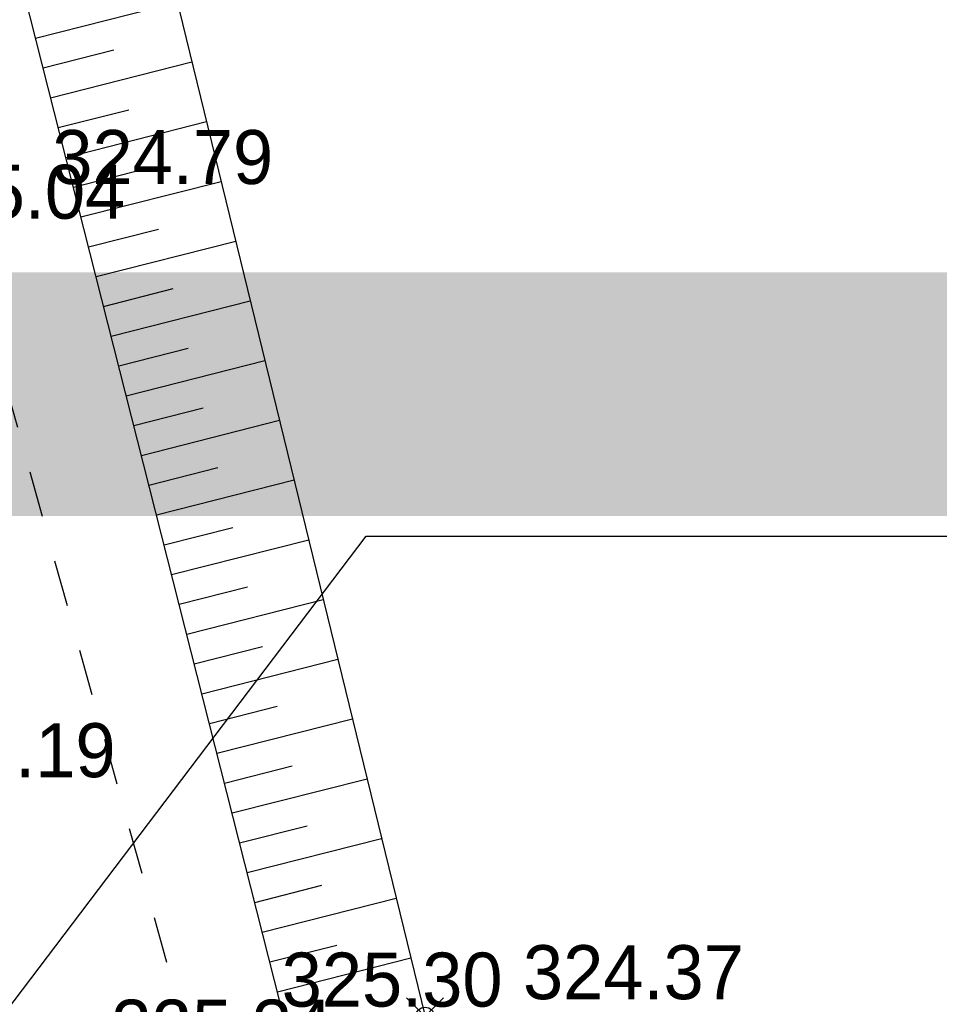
# Model space of a CAD drawing. Header units: metres. Extents: x 703615 to 712205, y 4306166 to 4311183.
# Tile 53 of 256: x 707239 to 707254, y 4306739 to 4306755. Entities that reach past the tile are written whole.
import ezdxf
from ezdxf import colors
from ezdxf.entities.mleader import LeaderData, LeaderLine
from ezdxf.math import Vec2, Vec3

# ---------------------------------------------------------------- set-up
doc = ezdxf.new("R2010")
doc.units = ezdxf.units.M
doc.header["$LTSCALE"] = 0.5
doc.header["$PDMODE"] = 35
doc.header["$PDSIZE"] = 0.3
doc.linetypes.add('Д_ТРОТ_ТРУБА', pattern=[3, 1.5, -1.5])
for name, color, linetype in [('(004) Точки рельефа', 7, 'Continuous'), ('(025) Дорога', 7, 'Continuous'), ('(035) Откосы', 7, 'Continuous')]:
    doc.layers.add(name, color=color, linetype=linetype)
doc.styles.add('D-431', font='txt')
doc.styles.get("Standard").update_dxf_attribs({"font": 'times.ttf'})
doc.styles.add('X_ISO', font='isocpeui.ttf')
doc.dimstyles.new('300', dxfattribs={"dimscale": 0.5, "dimtxt": 1.25, "dimasz": 0.75, "dimexe": 0, "dimexo": 0, "dimgap": 0.5, "dimtad": 1, "dimdec": 1, "dimzin": 0, "dimdsep": 46, "dimtxsty": 'Standard', "dimblk": 'OBLIQUE', "dimcen": 0, "dimclrd": 256, "dimclre": 256, "dimclrt": 256, "dimadec": 1, "dimazin": 0, "dimtfac": 1, "dimtdec": 1, "dimtofl": 0, "dimtmove": 0, "dimatfit": 3, "dimfxl": 3, "dimtfill": 2, "dimtfillclr": 7, "dimtolj": 1, "dimtzin": 0, "dimlwd": 25, "dimlwe": -1, "dimarcsym": 0})

# ---------------------------------------------------------------- blocks, each defined once
blk = doc.blocks.new('_Oblique')
at = {"color": 0, "linetype": 'ByBlock', "lineweight": -2}
blk.add_line((-0.5, -0.5), (0.5, 0.5), dxfattribs=at)
blk = doc.blocks.new('*D179')
at = {"transparency": 16777216}
for p, q in [((707234.356, 4306741.571), (707235.332, 4306741.846)), ((707241.115, 4306717.623), (707242.09, 4306717.899))]:
    blk.add_line(p, q, dxfattribs=at)
at = {"lineweight": 25, "transparency": 16777216}
blk.add_line((707235.332, 4306741.846), (707242.09, 4306717.899), dxfattribs=at)
at = {"layer": 'Defpoints', "color": 0, "lineweight": 50, "transparency": 16777216}
for p in [(707234.356, 4306741.571), (707242.09, 4306717.899), (707241.115, 4306717.623)]:
    blk.add_point(p, dxfattribs=at)
at = {"lineweight": 25, "transparency": 16777216}
for p, xscale, yscale, zscale, rotation in [((707235.332, 4306741.846), 0.375, 0.375, 0.375, 105.7599447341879), ((707242.09, 4306717.899), 0.3749999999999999, 0.3749999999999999, 0.3749999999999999, 285.7599447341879)]:
    blk.add_blockref('_Oblique', p, dxfattribs=dict(at, xscale=xscale, yscale=yscale, zscale=zscale, rotation=rotation))
at = {"lineweight": 30, "transparency": 16777216, "insert": (707239.259, 4306730.027), "char_height": 0.625, "attachment_point": 5, "rotation": 285.7599, "bg_fill": 1, "box_fill_scale": 1.1, "bg_fill_color": 7, "bg_fill_true_color": 16777215, "bg_fill_transparency": 0}
blk.add_mtext('\\A1;24.9', dxfattribs=at)

msp = doc.modelspace()

# ---------------------------------------------------------------- linework, layer by layer
at = {"layer": '(025) Дорога', "linetype": 'Д_ТРОТ_ТРУБА', "elevation": 325.249, "flags": 128}
msp.add_lwpolyline([(707218.108, 4306827.513), (707227.389, 4306794.727), (707234.16, 4306765.447), (707241.593, 4306738.801), (707248.584, 4306706.536)], dxfattribs=at)
at = {"layer": '(035) Откосы'}
for p, q in [((707239.19, 4306754.773, 325.379), (707241.488, 4306755.356, 325.379)), ((707239.313, 4306754.29, 325.379), (707240.46, 4306754.581, 325.379)), ((707239.435, 4306753.807, 325.379), (707241.725, 4306754.388, 325.379)), ((707239.558, 4306753.325, 325.379), (707240.7, 4306753.614, 325.379)), ((707239.68, 4306752.842, 325.379), (707241.961, 4306753.421, 325.379)), ((707239.803, 4306752.359, 325.379), (707240.941, 4306752.648, 325.379)), ((707239.925, 4306751.876, 325.379), (707242.197, 4306752.453, 325.379)), ((707240.048, 4306751.394, 325.379), (707241.182, 4306751.681, 325.379)), ((707240.17, 4306750.911, 325.379), (707242.434, 4306751.485, 325.379)), ((707240.293, 4306750.428, 325.379), (707241.422, 4306750.715, 325.379)), ((707240.415, 4306749.945, 325.379), (707242.67, 4306750.518, 325.379)), ((707240.538, 4306749.463, 325.379), (707241.663, 4306749.748, 325.379)), ((707240.66, 4306748.98, 325.379), (707242.907, 4306749.55, 325.379)), ((707240.783, 4306748.497, 325.379), (707241.904, 4306748.782, 325.379)), ((707240.905, 4306748.014, 325.379), (707243.143, 4306748.582, 325.379)), ((707241.028, 4306747.532, 325.379), (707242.144, 4306747.815, 325.379)), ((707241.15, 4306747.049, 325.379), (707243.379, 4306747.615, 325.379)), ((707241.273, 4306746.566, 325.379), (707242.385, 4306746.848, 325.379)), ((707241.395, 4306746.083, 325.379), (707243.616, 4306746.647, 325.379)), ((707241.517, 4306745.601, 325.379), (707242.626, 4306745.882, 325.379)), ((707241.64, 4306745.118, 325.379), (707243.852, 4306745.679, 325.379)), ((707241.762, 4306744.635, 325.379), (707242.867, 4306744.915, 325.379)), ((707241.885, 4306744.152, 325.379), (707244.089, 4306744.712, 325.379)), ((707242.007, 4306743.67, 325.379), (707243.107, 4306743.949, 325.379)), ((707242.13, 4306743.187, 325.379), (707244.325, 4306743.744, 325.379)), ((707242.252, 4306742.704, 325.379), (707243.348, 4306742.982, 325.379)), ((707242.375, 4306742.221, 325.379), (707244.562, 4306742.776, 325.379)), ((707242.497, 4306741.739, 325.379), (707243.589, 4306742.015, 325.379)), ((707242.62, 4306741.256, 325.379), (707244.798, 4306741.809, 325.379)), ((707242.742, 4306740.773, 325.379), (707243.829, 4306741.049, 325.379)), ((707242.865, 4306740.29, 325.379), (707245.034, 4306740.841, 325.379)), ((707242.987, 4306739.808, 325.379), (707244.07, 4306740.082, 325.379)), ((707243.11, 4306739.325, 325.379), (707245.271, 4306739.873, 325.379))]:
    msp.add_line(p, q, dxfattribs=at)
at = {"layer": '(035) Откосы', "flags": 128}
for points, elevation in [([(707243.355, 4306738.359), (707236.205, 4306766.54), (707229.058, 4306793.846), (707218.733, 4306829.2)], 325.379), ([(707221.662, 4306829.159), (707231.252, 4306794.304), (707238.754, 4306766.547), (707245.503, 4306738.924)], 324.354)]:
    msp.add_lwpolyline(points, dxfattribs=dict(at, elevation=elevation))
at = {"color": 0, "linetype": 'ByBlock', "lineweight": -2, "transparency": 16777216}
msp.add_point((707245.503, 4306738.924, 324.367), dxfattribs=at)

# ---------------------------------------------------------------- texts
at = {"layer": '(004) Точки рельефа', "style": 'D-431'}
for s, p in [('324.79', (707239.462, 4306752.409, 324.795)), ('325.04', (707237.065, 4306751.847, 325.038)), ('325.19', (707236.908, 4306742.8, 325.191)), ('324.37', (707247.089, 4306739.204, 324.367)), ('325.30', (707243.179, 4306739.084, 325.304)), ('325.34', (707240.421, 4306738.321, 325.342))]:
    msp.add_text(s, height=0.875, dxfattribs=at).set_placement(p)

# ---------------------------------------------------------------- dimensions: what is measured, and where the dimension line sits
at = {"color": 4, "lineweight": 30}
dim = msp.add_linear_dim(base=(707242.09, 4306717.899, 2.203), p1=(707234.356, 4306741.571, 2.203), p2=(707241.115, 4306717.623, 2.203), angle=105.7599, dimstyle='300', override={"dimtmove": 1}, dxfattribs=at)
dim.commit()
dim.dimension.update_dxf_attribs({"geometry": '*D179', "text_midpoint": (707239.259, 4306730.027, 2.203)})

# ---------------------------------------------------------------- next in the draw order: leaders
at = {"ltscale": 250}
ml = msp.add_multileader_mtext('Standard', dxfattribs=at)
ml.set_content('\\pxi4.2515;ФЭС-5кВт{\\fISOCPEUR|b0|i0|c204|p34;\\C0; \\H0.99999x; }', color=256, style='X_ISO')
ml.set_leader_properties()
ml.build(insert=Vec2(0, 0))
ml.multileader.update_dxf_attribs({"text_left_attachment_type": 6, "text_right_attachment_type": 6, "dogleg_length": 0.00329, "arrow_head_size": 1.234, "scale": 500})
ctx = ml.context
ctx.base_point, ctx.scale, ctx.char_height, ctx.arrow_head_size, ctx.landing_gap_size, ctx.plane_origin = Vec3(707244.552, 4306746.703), 500, 3.28956, 1.234, 0, Vec3(707266.168, 4306746.666)
ctx.left_attachment, ctx.right_attachment, ctx.text_align_type = 6, 6, 1
notes = []
notes.append((ctx, [(0, (1, 1, 0), (707244.55, 4306746.703), (1, 0), 0.00164, [(0, [(707232.3, 4306730.55)], 0, [])])]))
ctx.mtext.insert, ctx.mtext.alignment, ctx.mtext.flow_direction = Vec3(707255.363, 4306750.65), 2, 5
ctx.mtext.has_bg_fill, ctx.mtext.bg_color, ctx.mtext.bg_scale_factor, ctx.mtext.bg_transparency, ctx.mtext.use_window_bg_color = 1, -1023410172, 1.1, 0, 0
for ctx, leaders in notes:
    for number, flags, end, landing, length, lines in leaders:
        leader = LeaderData()
        leader.index, (leader.has_last_leader_line, leader.has_dogleg_vector, leader.attachment_direction) = number, flags
        leader.last_leader_point, leader.dogleg_vector, leader.dogleg_length = Vec3(end), Vec3(landing), length
        for number, points, colour, breaks in lines:
            line = LeaderLine()
            line.index, line.vertices, line.color, line.breaks = number, Vec3.list(points), colors.encode_raw_color(colour), breaks
            leader.lines.append(line)
        ctx.leaders.append(leader)

doc.saveas('drawing.dxf')
